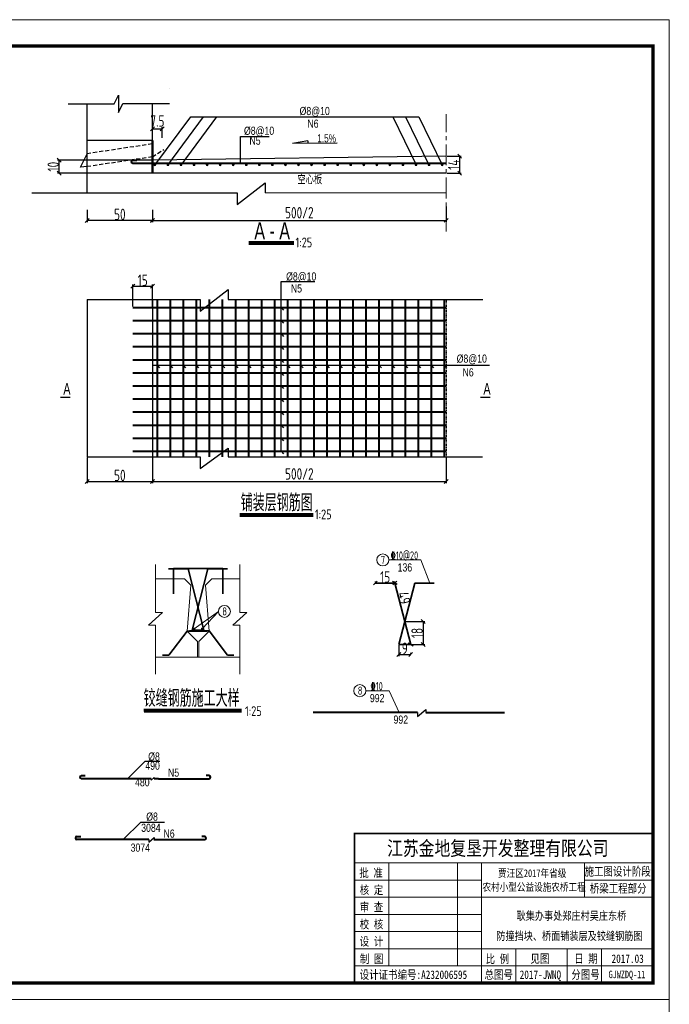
# Model space of a CAD drawing. Header units: inches. Extents: x 112594 to 193184, y 44995 to 116598.
# Tile 129 of 153: x 189072 to 191063, y 83871 to 86886. Entities that reach past the tile are written whole.
import ezdxf

# ---------------------------------------------------------------- set-up
doc = ezdxf.new("R2010")
doc.units = ezdxf.units.IN
doc.header["$MEASUREMENT"] = 0
for name, pattern in [('CENTER', [50.8, 31.75, -6.35, 6.35, -6.35]), ('DASHDOTX2', [2, 1, -0.5, 0, -0.5]), ('DASHEDX2', [38.1, 25.4, -12.7])]:
    doc.linetypes.add(name, pattern=pattern)
doc.layers.get('0').update_dxf_attribs({"lineweight": 15})
for name, color, linetype, lineweight in [('0中心线', 6, 'CENTER', 18), ('0指引线', 4, 'Continuous', 18), ('0文字', 6, 'Continuous', 18), ('0标注', 6, 'Continuous', 18), ('0细实线', 1, 'Continuous', 15), ('0钢筋', 3, 'Continuous', 35), ('2CSX', 1, 'Continuous', 40), ('BM1', 7, 'Continuous', 15), ('图层1粗实线', 2, 'Continuous', 50), ('图层1细实线', 3, 'Continuous', 25), ('图层1虚线', 7, 'DASHEDX2', 30), ('实线', 1, 'Continuous', 40), ('文字', 7, 'Continuous', 20), ('标准线', 2, 'Continuous', 20), ('粗线', 1, 'Continuous', 40)]:
    doc.layers.add(name, color=color, linetype=linetype, lineweight=lineweight)
for name, color, linetype in [('1', 7, 'Continuous'), ('LOCKUP', 7, 'Continuous'), ('TK', 7, 'Continuous'), ('尺寸', 7, 'Continuous'), ('轴线', 3, 'DASHDOTX2'), ('辅助', 7, 'Continuous'), ('配筋2', 2, 'Continuous')]:
    doc.layers.add(name, color=color, linetype=linetype)
doc.styles.add('hz-e', font='hztxt_e.shx', dxfattribs={"width": 0.75, "bigfont": 'hztxt.shx'})
doc.styles.add('HZTXT', font='tssdeng.shx', dxfattribs={"width": 0.75, "bigfont": 'hztxt.shx'})
doc.styles.add('TSSD_Dimension', font='Tssdeng.shx', dxfattribs={"width": 0.7, "bigfont": 'hztxt.shx'})
doc.styles.add('图框', font='SIMFANG.TTF', dxfattribs={"width": 0.8, "height": 4})
doc.dimstyles.new('副本STANDARD', dxfattribs={"dimtxt": 45, "dimasz": 7.5, "dimexe": 5, "dimexo": 2.5, "dimgap": 1, "dimtad": 1, "dimdec": 0, "dimzin": 1, "dimdsep": 46, "dimtxsty": 'HZTXT', "dimblk1": 'OBLIQUE', "dimblk2": 'OBLIQUE', "dimsah": 1, "dimcen": 10, "dimclrd": 4, "dimclre": 4, "dimclrt": 4, "dimadec": 0, "dimazin": 0, "dimtfac": 1, "dimtdec": 0, "dimtmove": 2, "dimatfit": 3, "dimldrblk": 'OBLIQUE', "dimfxl": 1, "dimtolj": 1, "dimtzin": 0, "dimarcsym": 0})

# ---------------------------------------------------------------- blocks, each defined once
blk = doc.blocks.new('gg')
at = {"layer": '粗线', "const_width": 1.2}
blk.add_lwpolyline([(0.6, 0, -1), (-0.6, 0, -1)], format="xyb", close=True, dxfattribs=at)
blk = doc.blocks.new('_Oblique')
at = {"color": 0, "linetype": 'ByBlock', "lineweight": -2}
blk.add_line((-0.5, -0.5), (0.5, 0.5), dxfattribs=at)
blk = doc.blocks.new('*D1500')
at = {"layer": '2CSX', "color": 4, "lineweight": -2}
for p, q in [((190161.9, 85163.2), (190161.9, 85165.7)), ((190161.9, 85160.7), (190221.9, 85160.7)), ((190221.9, 85163.2), (190221.9, 85165.7))]:
    blk.add_line(p, q, dxfattribs=at)
at = {"layer": '2CSX', "color": 4, "lineweight": -2, "xscale": 12, "yscale": 12, "zscale": 12, "rotation": 180}
blk.add_blockref('_Oblique', (190161.9, 85160.7), dxfattribs=at)
at = {"layer": '2CSX', "color": 4, "lineweight": -2, "xscale": 12, "yscale": 12, "zscale": 12}
blk.add_blockref('_Oblique', (190221.9, 85160.7), dxfattribs=at)
at = {"layer": '2CSX', "color": 4, "lineweight": -3, "insert": (190191.9, 85179.2), "char_height": 35, "attachment_point": 5, "style": 'HZTXT'}
blk.add_mtext('\\A1;15', dxfattribs=at)
blk = doc.blocks.new('*D1501')
at = {"layer": '2CSX', "color": 4, "lineweight": -2}
for p, q in [((190219.5, 85160.1), (190217, 85159.5)), ((190221.9, 85160.7), (190230.2, 85128.2)), ((190270.2, 84972.8), (190239, 85094)), ((190267.8, 84972.2), (190265.3, 84971.6))]:
    blk.add_line(p, q, dxfattribs=at)
at = {"layer": '2CSX', "color": 4, "lineweight": -2, "xscale": 12, "yscale": 12, "zscale": 12}
for p, rotation in [((190221.9, 85160.7), 104.4207731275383), ((190270.2, 84972.8), 284.4207731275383)]:
    blk.add_blockref('_Oblique', p, dxfattribs=dict(at, rotation=rotation))
at = {"layer": '2CSX', "color": 4, "lineweight": -3, "insert": (190249.5, 85115), "char_height": 35, "attachment_point": 5, "rotation": 284.4208, "style": 'HZTXT'}
blk.add_mtext('\\A1;49', dxfattribs=at)
blk = doc.blocks.new('*D1502')
at = {"layer": '2CSX', "color": 4, "lineweight": -2}
for p, q in [((190234.2, 84970.3), (190234.2, 84937.2)), ((190270.2, 84944.7), (190270.2, 84947.2)), ((190234.2, 84942.2), (190270.2, 84942.2))]:
    blk.add_line(p, q, dxfattribs=at)
at = {"layer": '2CSX', "color": 4, "lineweight": -2, "xscale": 12, "yscale": 12, "zscale": 12, "rotation": 180}
blk.add_blockref('_Oblique', (190234.2, 84942.2), dxfattribs=at)
at = {"layer": '2CSX', "color": 4, "lineweight": -2, "xscale": 12, "yscale": 12, "zscale": 12}
blk.add_blockref('_Oblique', (190270.2, 84942.2), dxfattribs=at)
at = {"layer": '2CSX', "color": 4, "lineweight": -3, "insert": (190252.2, 84960.7), "char_height": 35, "attachment_point": 5, "style": 'HZTXT'}
blk.add_mtext('\\A1;9', dxfattribs=at)
blk = doc.blocks.new('*D1503')
at = {"layer": '2CSX', "color": 4, "lineweight": -2}
for p, q in [((190254.7, 85042.8), (190313.3, 85042.8)), ((190308.3, 85042.8), (190308.3, 84972.8)), ((190254.7, 84972.8), (190313.3, 84972.8))]:
    blk.add_line(p, q, dxfattribs=at)
at = {"layer": '2CSX', "color": 4, "lineweight": -2, "xscale": 12, "yscale": 12, "zscale": 12}
for p, rotation in [((190308.3, 85042.8), 90), ((190308.3, 84972.8), 270)]:
    blk.add_blockref('_Oblique', p, dxfattribs=dict(at, rotation=rotation))
at = {"layer": '2CSX', "color": 4, "lineweight": -3, "insert": (190289.8, 85007.8), "char_height": 35, "attachment_point": 5, "rotation": 90, "style": 'HZTXT'}
blk.add_mtext('\\A1;18', dxfattribs=at)
blk = doc.blocks.new('*D1541')
at = {"layer": '2CSX', "color": 4, "lineweight": -2}
for p, q in [((189479, 86303.7), (189479, 86266.5)), ((190379, 86313.6), (190379, 86266.5)), ((189479, 86271.5), (190379, 86271.5))]:
    blk.add_line(p, q, dxfattribs=at)
at = {"layer": '2CSX', "color": 4, "lineweight": -2, "xscale": 12, "yscale": 12, "zscale": 12, "rotation": 180}
blk.add_blockref('_Oblique', (189479, 86271.5), dxfattribs=at)
at = {"layer": '2CSX', "color": 4, "lineweight": -2, "xscale": 12, "yscale": 12, "zscale": 12}
blk.add_blockref('_Oblique', (190379, 86271.5), dxfattribs=at)
at = {"layer": '2CSX', "color": 4, "lineweight": -3, "insert": (189929, 86294.7), "char_height": 35, "attachment_point": 5, "style": 'HZTXT'}
blk.add_mtext('\\A1;500/2', dxfattribs=at)
blk = doc.blocks.new('*D1542')
at = {"layer": '2CSX', "color": 4, "lineweight": -2}
for p, q in [((189279, 86303.7), (189279, 86266.3)), ((189479, 86303.7), (189479, 86266.3)), ((189479, 86271.3), (189279, 86271.3))]:
    blk.add_line(p, q, dxfattribs=at)
at = {"layer": '2CSX', "color": 4, "lineweight": -2, "xscale": 12, "yscale": 12, "zscale": 12, "rotation": 180}
blk.add_blockref('_Oblique', (189279, 86271.3), dxfattribs=at)
at = {"layer": '2CSX', "color": 4, "lineweight": -2, "xscale": 12, "yscale": 12, "zscale": 12}
blk.add_blockref('_Oblique', (189479, 86271.3), dxfattribs=at)
at = {"layer": '2CSX', "color": 4, "lineweight": -3, "insert": (189379, 86289.8), "char_height": 35, "attachment_point": 5, "style": 'HZTXT'}
blk.add_mtext('\\A1;50', dxfattribs=at)
blk = doc.blocks.new('*D1453')
at = {"layer": '2CSX', "color": 4, "lineweight": -2}
for p, q in [((189279, 85544.7), (189279, 85466.7)), ((189479, 85544.7), (189479, 85466.7)), ((189279, 85471.7), (189479, 85471.7))]:
    blk.add_line(p, q, dxfattribs=at)
at = {"layer": '2CSX', "color": 4, "lineweight": -2, "xscale": 12, "yscale": 12, "zscale": 12, "rotation": 180}
blk.add_blockref('_Oblique', (189279, 85471.7), dxfattribs=at)
at = {"layer": '2CSX', "color": 4, "lineweight": -2, "xscale": 12, "yscale": 12, "zscale": 12}
blk.add_blockref('_Oblique', (189479, 85471.7), dxfattribs=at)
at = {"layer": '2CSX', "color": 4, "lineweight": -3, "insert": (189379, 85490.2), "char_height": 35, "attachment_point": 5, "style": 'HZTXT'}
blk.add_mtext('\\A1;50', dxfattribs=at)
blk = doc.blocks.new('*D1454')
at = {"layer": '2CSX', "color": 4, "lineweight": -2}
for p, q in [((189479, 85544.7), (189479, 85466.7)), ((190379, 85544.4), (190379, 85466.7)), ((189479, 85471.7), (190379, 85471.7))]:
    blk.add_line(p, q, dxfattribs=at)
at = {"layer": '2CSX', "color": 4, "lineweight": -2, "xscale": 12, "yscale": 12, "zscale": 12, "rotation": 180}
blk.add_blockref('_Oblique', (189479, 85471.7), dxfattribs=at)
at = {"layer": '2CSX', "color": 4, "lineweight": -2, "xscale": 12, "yscale": 12, "zscale": 12}
blk.add_blockref('_Oblique', (190379, 85471.7), dxfattribs=at)
at = {"layer": '2CSX', "color": 4, "lineweight": -3, "insert": (189929, 85494.9), "char_height": 35, "attachment_point": 5, "style": 'HZTXT'}
blk.add_mtext('\\A1;500/2', dxfattribs=at)
blk = doc.blocks.new('*D1455')
at = {"layer": '2CSX', "color": 4, "lineweight": -2}
for p, q in [((189479, 86524.1), (189479, 86556.8)), ((189479, 86551.8), (189509, 86551.8)), ((189509, 86524.5), (189509, 86556.8))]:
    blk.add_line(p, q, dxfattribs=at)
at = {"layer": '2CSX', "color": 4, "lineweight": -2, "xscale": 12, "yscale": 12, "zscale": 12, "rotation": 180}
blk.add_blockref('_Oblique', (189479, 86551.8), dxfattribs=at)
at = {"layer": '2CSX', "color": 4, "lineweight": -2, "xscale": 12, "yscale": 12, "zscale": 12}
blk.add_blockref('_Oblique', (189509, 86551.8), dxfattribs=at)
at = {"layer": '2CSX', "color": 4, "lineweight": -3, "insert": (189494, 86575.8), "char_height": 35, "attachment_point": 5, "style": 'HZTXT'}
blk.add_mtext('\\A1;7.5', dxfattribs=at)
blk = doc.blocks.new('*D2058')
at = {"layer": '2CSX', "color": 4, "lineweight": -2}
for p, q in [((189419, 86007.2), (189419, 86074.6)), ((189419, 86069.6), (189479, 86069.6)), ((189479, 86007.2), (189479, 86074.6))]:
    blk.add_line(p, q, dxfattribs=at)
at = {"layer": '2CSX', "color": 4, "lineweight": -2, "xscale": 12, "yscale": 12, "zscale": 12, "rotation": 180}
blk.add_blockref('_Oblique', (189419, 86069.6), dxfattribs=at)
at = {"layer": '2CSX', "color": 4, "lineweight": -2, "xscale": 12, "yscale": 12, "zscale": 12}
blk.add_blockref('_Oblique', (189479, 86069.6), dxfattribs=at)
at = {"layer": '2CSX', "color": 4, "lineweight": -3, "insert": (189449, 86088.1), "char_height": 35, "attachment_point": 5, "style": 'HZTXT'}
blk.add_mtext('\\A1;15', dxfattribs=at)
blk = doc.blocks.new('*D2059')
at = {"layer": '2CSX', "color": 4, "lineweight": -2}
for p, q in [((189476.5, 86455.9), (189188.5, 86455.9)), ((189193.5, 86415.9), (189193.5, 86455.9)), ((189476.5, 86415.9), (189188.5, 86415.9))]:
    blk.add_line(p, q, dxfattribs=at)
at = {"layer": '2CSX', "color": 4, "lineweight": -2, "xscale": 12, "yscale": 12, "zscale": 12}
for p, rotation in [((189193.5, 86455.9), 90), ((189193.5, 86415.9), 270)]:
    blk.add_blockref('_Oblique', p, dxfattribs=dict(at, rotation=rotation))
at = {"layer": '2CSX', "color": 4, "lineweight": -3, "insert": (189175, 86435.9), "char_height": 35, "attachment_point": 5, "rotation": 90, "style": 'HZTXT'}
blk.add_mtext('\\A1;10', dxfattribs=at)
blk = doc.blocks.new('*D2060')
at = {"layer": '2CSX', "color": 4, "lineweight": -2}
for p, q in [((190381.5, 86467.9), (190425.3, 86467.9)), ((190420.3, 86415.9), (190420.3, 86467.9)), ((190381.5, 86415.9), (190425.3, 86415.9))]:
    blk.add_line(p, q, dxfattribs=at)
at = {"layer": '2CSX', "color": 4, "lineweight": -2, "xscale": 12, "yscale": 12, "zscale": 12}
for p, rotation in [((190420.3, 86467.9), 90), ((190420.3, 86415.9), 270)]:
    blk.add_blockref('_Oblique', p, dxfattribs=dict(at, rotation=rotation))
at = {"layer": '2CSX', "color": 4, "lineweight": -3, "insert": (190401.8, 86441.9), "char_height": 35, "attachment_point": 5, "rotation": 90, "style": 'HZTXT'}
blk.add_mtext('\\A1;14', dxfattribs=at)

msp = doc.modelspace()

# ---------------------------------------------------------------- hatches: boundary and pattern name
at = {"layer": '文字'}
for points in [[(189490.79187, 86441.62805, 1), (189482.07205, 86441.62805, 1)], [(189530.79187, 86441.62805, 1), (189522.07205, 86441.62805, 1)], [(189570.79187, 86441.62805, 1), (189562.07205, 86441.62805, 1)], [(189610.79187, 86441.62805, 1), (189602.07205, 86441.62805, 1)], [(189650.79187, 86441.62805, 1), (189642.07205, 86441.62805, 1)], [(189690.79187, 86441.62805, 1), (189682.07205, 86441.62805, 1)], [(189730.79187, 86441.62805, 1), (189722.07205, 86441.62805, 1)], [(189770.79187, 86441.62805, 1), (189762.07205, 86441.62805, 1)], [(189810.79187, 86441.62805, 1), (189802.07205, 86441.62805, 1)], [(189850.79187, 86441.62805, 1), (189842.07205, 86441.62805, 1)], [(189890.79187, 86441.62805, 1), (189882.07205, 86441.62805, 1)], [(189930.79187, 86441.62805, 1), (189922.07205, 86441.62805, 1)], [(189970.79187, 86441.62805, 1), (189962.07205, 86441.62805, 1)], [(190010.79187, 86441.62805, 1), (190002.07205, 86441.62805, 1)], [(190050.79187, 86441.62805, 1), (190042.07205, 86441.62805, 1)], [(190090.79187, 86441.62805, 1), (190082.07205, 86441.62805, 1)], [(190130.79187, 86441.62805, 1), (190122.07205, 86441.62805, 1)], [(190170.79187, 86441.62805, 1), (190162.07205, 86441.62805, 1)], [(190210.79187, 86441.62805, 1), (190202.07205, 86441.62805, 1)], [(190250.79187, 86441.62805, 1), (190242.07205, 86441.62805, 1)], [(190290.79187, 86441.62805, 1), (190282.07205, 86441.62805, 1)], [(190290.79187, 86441.62805, 1), (190282.07205, 86441.62805, 1)], [(190330.79187, 86441.62805, 1), (190322.07205, 86441.62805, 1)], [(190370.79187, 86441.62805, 1), (190362.07205, 86441.62805, 1)]]:
    msp.add_hatch(color=256, dxfattribs=at).paths.add_polyline_path(points)

# ---------------------------------------------------------------- linework, layer by layer
at = {"lineweight": 60}
for p, q in [((189774.2062, 86203.66422), (189912.35488, 86203.66422)), ((189746.59228, 85370.83342), (189971.83992, 85370.83342)), ((189452.85531, 84771.84645), (189751.63036, 84771.84645))]:
    msp.add_line(p, q, dxfattribs=at)
for points in [[(189774.2062, 86197.47553), (189912.35488, 86197.47553)], [(189747.04928, 85364.64472), (189971.83992, 85364.64472)], [(189453.31231, 84765.65775), (189751.63036, 84765.65775)]]:
    msp.add_lwpolyline(points)
at = {"const_width": 4}
for points in [[(189196.19639, 85729.62546), (189227.09831, 85729.62546)], [(190483.28808, 85729.62546), (190514.19, 85729.62546)]]:
    msp.add_lwpolyline(points, dxfattribs=at)
at = {"layer": '0中心线', "ltscale": 2}
msp.add_line((190378.95141, 86237.2202), (190378.95141, 86596.84996), dxfattribs=at)
at = {"layer": '0指引线'}
for p, q in [((190132.78018, 84831.07752), (190204.70122, 84831.07752)), ((190204.70122, 84831.07752), (190234.43515, 84763.87793))]:
    msp.add_line(p, q, dxfattribs=at)
for centre in [(190184.8375, 85231.31314), (189699.30626, 85073.88521), (190114.35496, 84831.07752)]:
    msp.add_circle(centre, 18.42522, dxfattribs=at)
at = {"layer": '0标注'}
for p, q in [((189488.05595, 85216.97228), (189488.05595, 85070.89787)), ((189746.5904, 85216.97228), (189746.5904, 85070.89787)), ((190203.26273, 85231.31314), (190301.70302, 85231.31314)), ((190301.70302, 85231.31314), (190329.29782, 85160.69588)), ((189466.42774, 85031.3222), (189509.68416, 85070.97669)), ((189488.05595, 85070.89787), (189509.59819, 85070.89787)), ((189606.64008, 85020.75343), (189680.88104, 85073.88521)), ((189636.81939, 85016.55948), (189618.81939, 85086.55948)), ((189680.88104, 85073.88521), (189631.32179, 85020.75343)), ((189724.96219, 85031.3222), (189768.21862, 85070.97669)), ((189746.5904, 85070.89787), (189768.13265, 85070.89787)), ((190270.19144, 84972.80825), (190252.19144, 85042.80825)), ((189466.34177, 85031.24339), (189488.05595, 85031.24339)), ((189488.05595, 85031.24339), (189488.05595, 84881.55001)), ((189724.87622, 85031.24339), (189746.5904, 85031.24339)), ((189746.5904, 85031.24339), (189746.5904, 84881.55001))]:
    msp.add_line(p, q, dxfattribs=at)
at = {"layer": '0细实线'}
for p, q in [((189576.99602, 85173.73437), (189488.05595, 85173.73437)), ((189596.99602, 85153.73437), (189576.99602, 85173.73437)), ((189660.99602, 85173.73437), (189640.99602, 85153.73437)), ((189746.5904, 85173.73437), (189660.99602, 85173.73437)), ((189584.99602, 85013.73437), (189596.99602, 85153.73437)), ((189652.99602, 85013.73437), (189640.99602, 85153.73437)), ((189616.99602, 84981.73437), (189584.99602, 85013.73437)), ((189620.99602, 84981.73437), (189652.99602, 85013.73437)), ((189616.99602, 84933.73437), (189616.99602, 84981.73437)), ((189620.99602, 84933.73437), (189620.99602, 84981.73437)), ((189616.99602, 84933.73437), (189488.05595, 84933.73437)), ((189616.99602, 84933.73437), (189620.99602, 84933.73437)), ((189746.5904, 84933.73437), (189620.99602, 84933.73437))]:
    msp.add_line(p, q, dxfattribs=at)
at = {"layer": '0钢筋'}
for p, q in [((189588.50543, 85204.44711), (189528.50543, 85204.44711)), ((189542.92532, 85205.44711), (189542.92532, 85127.62506)), ((189542.92532, 85205.44711), (189694.71346, 85205.44711)), ((189636.81939, 85016.55948), (189588.50543, 85204.44711)), ((189600.81939, 85016.55948), (189649.13335, 85204.44711)), ((189649.13335, 85204.44711), (189709.13335, 85204.44711)), ((189694.71346, 85205.44711), (189694.71346, 85127.62506)), ((190221.87748, 85160.69588), (190161.87748, 85160.69588)), ((190270.19144, 84972.80825), (190221.87748, 85160.69588)), ((190234.19144, 84972.80825), (190282.5054, 85160.69588)), ((190282.5054, 85160.69588), (190342.5054, 85160.69588)), ((189584.99602, 85013.73437), (189529.01843, 84939.47025)), ((189584.99602, 85013.73437), (189645.47622, 85013.73437)), ((189652.99602, 85014.73437), (189592.51582, 85014.73437)), ((189600.81939, 85016.55948), (189636.81939, 85016.55948)), ((189652.99602, 85014.73437), (189708.97361, 84939.47025)), ((190234.19144, 84972.80825), (190270.19144, 84972.80825)), ((189529.01843, 84939.47025), (189509.85611, 84939.47025)), ((189708.97361, 84939.47025), (189728.13593, 84939.47025))]:
    msp.add_line(p, q, dxfattribs=at)
at = {"layer": 'BM1', "linetype": 'Continuous'}
for p, q in [((191062.59813, 86885.98709), (186819.76981, 86885.98709)), ((191062.59813, 86885.98709), (191062.59813, 83885.68402)), ((191062.59813, 83885.68402), (186819.76981, 83885.68402)), ((191062.59813, 83885.68402), (186819.76981, 83885.68402)), ((191062.59813, 83885.68402), (191062.59813, 80885.38096))]:
    msp.add_line(p, q, dxfattribs=at)
at = {"layer": 'BM1', "color": 0, "linetype": 'Continuous'}
for p, q in [((191062.59813, 86855.68099), (191062.59813, 83885.68402)), ((191062.59813, 86855.68099), (191062.59813, 83885.68402)), ((191062.59813, 86855.68099), (191062.59813, 83885.68402)), ((191062.59813, 86855.68099), (191062.59813, 83885.68402)), ((191062.59813, 86855.68099), (191062.59813, 83885.68402)), ((190097.95863, 84393.75216), (191012.60324, 84393.75216)), ((190097.95863, 84393.75216), (190097.95863, 83935.67892)), ((190097.95863, 83935.67892), (190097.95863, 84393.75216)), ((190097.95863, 84303.63939), (191012.60324, 84303.63939)), ((190203.0902, 83988.2447), (190203.0902, 84303.63939)), ((190413.35332, 84303.63939), (190413.35332, 83988.2447)), ((190486.94542, 84303.63939), (190486.94542, 83935.67892)), ((190802.34011, 84198.50783), (190802.34011, 84303.63939)), ((190097.95863, 84251.07361), (190486.94542, 84251.07361)), ((190802.34011, 84251.07361), (191012.60324, 84251.07361)), ((190097.95863, 84198.50783), (191012.60324, 84198.50783)), ((190097.95863, 84145.94205), (190486.94542, 84145.94205)), ((190097.95863, 84093.37627), (190486.94542, 84093.37627)), ((190097.95863, 84040.81049), (191012.60324, 84040.81049)), ((190592.07698, 84040.81049), (190592.07698, 83935.67892)), ((190749.77433, 84040.81049), (190749.77433, 83935.67892)), ((190854.90589, 84040.81049), (190854.90589, 83988.2447)), ((190854.90589, 83935.67892), (190854.90589, 84040.81049)), ((190097.95863, 83988.2447), (191012.60324, 83988.2447))]:
    msp.add_line(p, q, dxfattribs=at)
at = {"layer": 'BM1', "color": 0, "linetype": 'Continuous', "const_width": 9.99898}
msp.add_lwpolyline([(186987.61391, 83935.67892), (186987.61391, 86805.6861), (191012.60324, 86805.6861), (191012.60324, 83935.67892)], close=True, dxfattribs=at)
at = {"layer": 'BM1', "color": 0, "linetype": 'Continuous', "const_width": 5.25658}
msp.add_lwpolyline([(191012.60324, 84393.75216), (190097.95863, 84393.75216), (190097.95863, 83935.67892)], dxfattribs=at)
at = {"layer": 'LOCKUP'}
msp.add_line((189478.95141, 86415.88286), (189471.61503, 86415.88286), dxfattribs=at)
at = {"layer": '图层1粗实线', "color": 3, "ltscale": 0.5}
msp.add_line((189478.95141, 86515.88286), (189478.95141, 86415.88286), dxfattribs=at)
at = {"layer": '图层1细实线', "ltscale": 0.5}
for p, q in [((189954.52104, 86514.96756), (189907.84487, 86506.92358)), ((189954.52104, 86514.96756), (189954.52104, 86507.01148)), ((190045.06314, 86507.37785), (189907.84487, 86506.92358))]:
    msp.add_line(p, q, dxfattribs=at)
at = {"layer": '图层1虚线', "ltscale": 0.5}
for p, q in [((189478.66291, 86505.49948), (189278.66291, 86475.49948)), ((189478.95141, 86465.88286), (189513.39064, 86488.34205)), ((189478.95141, 86465.88286), (189278.95141, 86435.88286))]:
    msp.add_line(p, q, dxfattribs=at)
at = {"layer": '实线', "ltscale": 0.5}
for p, q in [((189418.95141, 86455.41654), (189430.61297, 86455.41654)), ((190378.95141, 86445.88286), (189418.95141, 86445.88286)), ((189418.95141, 86004.69321), (190378.95141, 86004.69321)), ((189492.95956, 86029.55541), (189492.95956, 85547.21276)), ((189532.95956, 86029.55541), (189532.95956, 85547.21276)), ((189572.95956, 86029.55541), (189572.95956, 85547.21276)), ((189612.95956, 86029.55541), (189612.95956, 85547.21276)), ((189652.95956, 86029.55541), (189652.95956, 85547.21276)), ((189692.95956, 86029.55541), (189692.95956, 85547.21276)), ((189732.95956, 86029.55541), (189732.95956, 85547.21276)), ((189772.95956, 86029.55541), (189772.95956, 85547.21276)), ((189812.95956, 86029.55541), (189812.95956, 85547.21276)), ((189852.95956, 86029.55541), (189852.95956, 85547.21276)), ((189892.95956, 86029.55541), (189892.95956, 85547.21276)), ((189932.95956, 86029.55541), (189932.95956, 85547.21276)), ((189972.95956, 86029.55541), (189972.95956, 85547.21276)), ((190012.95956, 86029.55541), (190012.95956, 85547.21276)), ((190052.95956, 86029.55541), (190052.95956, 85547.21276)), ((190092.95956, 86029.55541), (190092.95956, 85547.21276)), ((190132.95956, 86029.55541), (190132.95956, 85547.21276)), ((190172.95956, 86029.55541), (190172.95956, 85547.21276)), ((190212.95956, 86029.55541), (190212.95956, 85547.21276)), ((190252.95956, 86029.55541), (190252.95956, 85547.21276)), ((190292.95956, 86029.55541), (190292.95956, 85547.21276)), ((190332.95956, 86029.55541), (190332.95956, 85547.21276)), ((190332.95956, 86029.55541), (190332.95956, 85547.21276)), ((190372.95956, 86029.55541), (190372.95956, 85547.21276)), ((190372.95956, 86029.55541), (190372.95956, 85547.21276)), ((189418.95141, 85964.69321), (190378.95141, 85964.69321)), ((189418.95141, 85924.69321), (190378.95141, 85924.69321)), ((189418.95141, 85884.69321), (190378.95141, 85884.69321)), ((189418.95141, 85844.69321), (190378.95141, 85844.69321)), ((189418.95141, 85804.69321), (190378.95141, 85804.69321)), ((189418.95141, 85764.69321), (190378.95141, 85764.69321)), ((189418.95141, 85724.69321), (190378.95141, 85724.69321)), ((189418.95141, 85684.69321), (190378.95141, 85684.69321)), ((189418.95141, 85644.69321), (190378.95141, 85644.69321)), ((189418.95141, 85604.69321), (190378.95141, 85604.69321)), ((189418.95141, 85564.69321), (190378.95141, 85564.69321)), ((189261.46944, 84570.94157), (189273.131, 84570.94157)), ((189474.73278, 84561.40789), (189261.46944, 84561.40789)), ((189497.02043, 84561.40789), (189484.70733, 84561.40789)), ((189497.02043, 84561.40789), (189652.05359, 84561.40789)), ((189652.05359, 84570.94157), (189643.57597, 84570.94157)), ((189247.76061, 84384.36501), (189259.42217, 84384.36501)), ((189467.63053, 84374.83133), (189247.76061, 84374.83133)), ((189483.31159, 84374.83133), (189638.34475, 84374.83133)), ((189638.34475, 84384.36501), (189629.86714, 84384.36501))]:
    msp.add_line(p, q, dxfattribs=at)
at = {"layer": '实线'}
for p, q in [((190291.19819, 84763.87793), (189971.30318, 84763.87793)), ((190316.49884, 84763.87793), (190557.1794, 84763.87793))]:
    msp.add_line(p, q, dxfattribs=at)
at = {"layer": '实线', "ltscale": 0.5}
for centre, start, end in [((189418.95141, 86450.6497), 90, 270), ((189261.46944, 84566.17473), 90, 270), ((189652.05359, 84566.17473), 270, 90), ((189247.76061, 84379.59817), 90, 270), ((189638.34475, 84379.59817), 270, 90)]:
    msp.add_arc(centre, 4.76684, start, end, dxfattribs=at)
at = {"layer": '尺寸', "color": 2, "ltscale": 0.5}
for p, q in [((189486.42172, 86440.22253), (189596.05849, 86588.28243)), ((189525.87295, 86440.22253), (189635.50972, 86588.28243)), ((189566.92265, 86440.22253), (189676.55942, 86588.28243)), ((189596.05849, 86588.28243), (190295.19981, 86588.28243)), ((190215.20334, 86588.28243), (190286.95917, 86441.70626)), ((190254.11296, 86588.28243), (190325.86879, 86441.70626)), ((190295.19981, 86588.28243), (190366.95564, 86441.70626)), ((189478.95141, 86515.88286), (189278.95141, 86515.88286)), ((189278.95141, 86355.88286), (189278.95141, 86515.88286)), ((189748.2888, 86445.88286), (189748.2888, 86528.61447)), ((189748.2888, 86528.61447), (189836.31594, 86528.61447)), ((189258.73618, 86434.84073), (189278.66291, 86475.49948)), ((190378.95141, 86467.88286), (189478.95141, 86455.88286)), ((189278.95141, 86435.88286), (189258.73618, 86434.84073)), ((190378.95141, 86415.88286), (189278.95141, 86415.88286)), ((189738.41119, 86320.36983), (189824.44205, 86386.31984)), ((189824.44205, 86386.31984), (189824.31144, 86355.79614)), ((189109.11391, 86356.09858), (189738.41119, 86356.09858)), ((189738.41119, 86356.09858), (189738.41119, 86320.36983)), ((189824.31404, 86356.40279), (190378.95141, 86355.79614)), ((189873.27132, 85564.69321), (189873.27132, 86083.77198)), ((189873.27132, 86083.77198), (189976.25384, 86083.77198)), ((189625.05386, 85993.82666), (189711.08472, 86059.77666)), ((189711.08472, 86059.77666), (189710.95412, 86029.25296)), ((189278.95141, 86029.55541), (189625.05386, 86029.55541)), ((189278.95141, 86029.55541), (189278.95141, 85547.21276)), ((189478.95141, 86029.55541), (189478.95141, 85547.21276)), ((189625.05386, 86029.55541), (189625.05386, 85993.82666)), ((189710.95412, 86029.25296), (190490.71161, 86029.25296)), ((189873.27132, 86004.69321), (189880.56943, 85996.14312)), ((189873.27132, 85964.69321), (189880.56943, 85956.14312)), ((189873.27132, 85924.69321), (189880.56943, 85916.14312)), ((189873.27132, 85884.69321), (189880.56943, 85876.14312)), ((189478.95141, 85828.30443), (190512.07787, 85828.30443)), ((189492.95956, 85828.30443), (189500.25767, 85819.75435)), ((189532.95956, 85828.30443), (189540.25767, 85819.75435)), ((189572.95956, 85828.30443), (189580.25767, 85819.75435)), ((189612.95956, 85828.30443), (189620.25767, 85819.75435)), ((189652.95956, 85828.30443), (189660.25767, 85819.75435)), ((189692.95956, 85828.30443), (189700.25767, 85819.75435)), ((189732.95956, 85828.30443), (189740.25767, 85819.75435)), ((189772.95956, 85828.30443), (189780.25767, 85819.75435)), ((189812.95956, 85828.30443), (189820.25767, 85819.75435)), ((189852.95956, 85828.30443), (189860.25767, 85819.75435)), ((189873.27132, 85844.69321), (189880.56943, 85836.14312)), ((189892.95956, 85828.30443), (189900.25767, 85819.75435)), ((189932.95956, 85828.30443), (189940.25767, 85819.75435)), ((189972.95956, 85828.30443), (189980.25767, 85819.75435)), ((190012.95956, 85828.30443), (190020.25767, 85819.75435)), ((190052.95956, 85828.30443), (190060.25767, 85819.75435)), ((190092.95956, 85828.30443), (190100.25767, 85819.75435)), ((190132.95956, 85828.30443), (190140.25767, 85819.75435)), ((190172.95956, 85828.30443), (190180.25767, 85819.75435)), ((190212.95956, 85828.30443), (190220.25767, 85819.75435)), ((190252.95956, 85828.30443), (190260.25767, 85819.75435)), ((190292.95956, 85828.30443), (190300.25767, 85819.75435)), ((190332.95956, 85828.30443), (190340.25767, 85819.75435)), ((190332.95956, 85828.30443), (190340.25767, 85819.75435)), ((190372.95956, 85828.30443), (190380.25767, 85819.75435)), ((190372.95956, 85828.30443), (190380.25767, 85819.75435)), ((189873.27132, 85804.69321), (189880.56943, 85796.14312)), ((189873.27132, 85764.69321), (189880.56943, 85756.14312)), ((189873.27132, 85724.69321), (189880.56943, 85716.14312)), ((189873.27132, 85684.69321), (189880.56943, 85676.14312)), ((189873.27132, 85644.69321), (189880.56943, 85636.14312)), ((189873.27132, 85604.69321), (189880.56943, 85596.14312)), ((189625.05386, 85511.48401), (189711.08472, 85573.97694)), ((189711.08472, 85573.97694), (189710.95412, 85546.91032)), ((189873.27132, 85564.69321), (189880.56943, 85556.14312)), ((189278.95141, 85547.21276), (189625.05386, 85547.21276)), ((189625.05386, 85547.21276), (189625.05386, 85511.48401)), ((189710.95412, 85546.91032), (190489.80003, 85546.91032)), ((189402.96467, 84561.40789), (189456.9631, 84615.06383)), ((189456.9631, 84615.06383), (189501.69908, 84615.06383)), ((189474.73278, 84561.40789), (189474.87058, 84556.78507)), ((189474.87058, 84556.78507), (189484.70733, 84565.0906)), ((189484.70733, 84565.0906), (189484.70733, 84561.40789)), ((189389.25584, 84374.83133), (189443.25427, 84428.48727)), ((189443.25427, 84428.48727), (189516.12953, 84428.48727)), ((189467.63053, 84366.82835), (189484.49763, 84381.08777)), ((189467.63053, 84374.83133), (189467.63053, 84366.82835)), ((189484.49763, 84381.08777), (189484.49763, 84374.83133))]:
    msp.add_line(p, q, dxfattribs=at)
at = {"layer": '尺寸', "color": 2, "ltscale": 40}
for p, q in [((190291.19819, 84751.87345), (190316.49884, 84773.26259)), ((190316.49884, 84773.26259), (190316.49884, 84763.87793)), ((190291.19819, 84763.87793), (190291.19819, 84751.87345))]:
    msp.add_line(p, q, dxfattribs=at)
at = {"layer": '轴线', "ltscale": 0.5}
msp.add_line((190378.95141, 86029.25296), (190378.95141, 85546.91032), dxfattribs=at)
at = {"layer": '辅助', "ltscale": 0.1}
for p, q in [((189531.15611, 86676.27932), (189531.15611, 86676.27932)), ((189361.74958, 86628.57019), (189374.74503, 86655.00472)), ((189374.74503, 86655.00472), (189375.20987, 86602.13608)), ((189221.11949, 86628.57019), (189361.74958, 86628.57019)), ((189278.95141, 86515.88286), (189278.95141, 86628.57019)), ((189375.20987, 86602.13608), (189388.66928, 86629.03443)), ((189388.66928, 86629.03443), (189531.15611, 86629.03443)), ((189478.95141, 86515.88286), (189478.95141, 86629.03443))]:
    msp.add_line(p, q, dxfattribs=at)

# ---------------------------------------------------------------- block references
at = {"layer": '0钢筋', "xscale": 3, "yscale": 3, "zscale": 3}
for p in [(189606.64008, 85020.75343), (189631.32179, 85020.75343)]:
    msp.add_blockref('gg', p, dxfattribs=at)

# ---------------------------------------------------------------- texts
for s, height, style, width, p in [('A - A', 52.5, 'hz-e', 0.7, (189791.15492, 86213.32277)), ('1:25', 30, 'HZTXT', 0.8, (189917.2737, 86188.75844)), ('铺装层钢筋图', 52.5, 'hz-e', 0.7, (189749.32633, 85380.49196)), ('1:25', 30, 'HZTXT', 0.8, (189976.66389, 85355.92764)), ('铰缝钢筋施工大样', 52.5, 'hz-e', 0.7, (189451.97282, 84781.50499)), ('1:25', 30, 'HZTXT', 0.8, (189762.61002, 84753.51714))]:
    msp.add_text(s, height=height, dxfattribs=dict(style=style, width=width)).set_placement(p)
at = {"layer": '0文字', "width": 0.8}
for s, style, p in [('%%c8@10', 'hz-e', (189929.7644, 86593.8722)), ('N6', 'hz-e', (189953.63248, 86555.13229)), ('%%c8@10', 'hz-e', (189759.39882, 86533.36101)), ('N5', 'hz-e', (189776.06892, 86502.99952)), ('%%c8@10', 'hz-e', (189888.48727, 86087.11466)), ('N5', 'hz-e', (189902.98777, 86050.45894)), ('%%c8@10', 'hz-e', (190411.09827, 85835.5446)), ('N6', 'hz-e', (190429.01998, 85793.46902)), ('7', 'HZTXT', (190178.47207, 85218.89221)), ('136', 'hz-e', (190230.08848, 85196.02896)), ('8', 'HZTXT', (189692.94082, 85061.46428)), ('8', 'HZTXT', (190107.98953, 84818.65659)), ('992', 'hz-e', (190145.16282, 84795.79334)), ('992', 'hz-e', (190217.58539, 84729.98289)), ('490', 'hz-e', (189457.12582, 84588.78556)), ('%%c8', 'hz-e', (189465.87678, 84616.86117)), ('N5', 'hz-e', (189526.48091, 84567.50528)), ('480', 'hz-e', (189425.65758, 84538.08263)), ('%%c8', 'hz-e', (189459.89642, 84432.85959)), ('3084', 'hz-e', (189444.47612, 84398.6441)), ('N6', 'hz-e', (189512.77208, 84380.92872)), ('3074', 'hz-e', (189411.94874, 84337.90203))]:
    msp.add_text(s, height=25, dxfattribs=dict(at, style=style)).set_placement(p)
at = {"layer": '0文字', "char_height": 25, "width": 337.4914958, "attachment_point": 1, "style": 'hz-e'}
for s, insert in [('1.5%', (189984.10925, 86535.33916)), ('空心板', (189923.13435, 86407.386))]:
    msp.add_mtext(s, dxfattribs=dict(at, insert=insert))
at = {"layer": '1', "color": 7, "linetype": 'Continuous', "style": '图框', "width": 0.8}
for s, height, p in [('江苏金地复垦开发整理有限公司 ', 44.4121037, (190197.76621, 84326.23919)), ('批 准', 25.907061, (190112.67809, 84259.97204)), ('贾汪区2017年省级', 23.551873, (190537.65843, 84260.30638)), ('核 定', 25.907061, (190114.00093, 84207.67817)), ('农村小型公益设施农桥工程', 23.5518732, (190489.93589, 84217.69853)), ('审 查', 25.907061, (190114.00093, 84155.11239)), ('校 核', 25.907061, (190114.00093, 84102.54661)), ('设 计', 25.907061, (190114.00093, 84049.98083)), ('制 图', 25.907061, (190114.3419, 83996.68747)), ('比 例', 25.907061, (190499.76223, 83996.40958)), ('见图', 25.907061, (190637.0829, 83997.33178)), ('日 期', 25.907061, (190771.07338, 83997.33178)), ('2017.03', 25.907061, (190885.6647, 83997.33178)), ('设计证书编号:A232006595 ', 25.9070605, (190114.01754, 83948.2087)), ('总图号', 25.907061, (190496.35768, 83948.36211)), ('2017-JWNQ', 25.907061, (190604.1059, 83948.36211)), ('分图号', 25.907061, (190762.36398, 83948.36211))]:
    msp.add_text(s, height=height, dxfattribs=at).set_placement(p)
at = {"layer": '1', "color": 7, "linetype": 'Continuous', "char_height": 25.907061, "width": 215.1817481, "attachment_point": 5, "style": '图框'}
for s, insert in [('施工图设计阶段', (190904.34317, 84275.82282)), ('桥梁工程部分', (190905.86207, 84223.73433))]:
    msp.add_mtext(s, dxfattribs=dict(at, insert=insert))
at = {"layer": 'BM1', "color": 0, "linetype": 'Continuous', "style": '图框', "width": 0.8}
msp.add_text('GJWZDQ-11', height=23, dxfattribs=at).set_placement((190876.46966, 83950.58361))
at = {"layer": 'TK', "lineweight": 0, "style": '图框', "width": 0.8}
for s, p in [('耿集办事处郑庄村吴庄东桥', (190594.79956, 84128.95394)), ('防撞挡块、桥面铺装层及铰缝钢筋图', (190532.50794, 84067.29839))]:
    msp.add_text(s, height=24.9938437, dxfattribs=at).set_placement(p)
at = {"layer": '标准线', "style": 'hz-e', "width": 0.7}
for p in [(189205.96458, 85738.047), (190493.05627, 85738.047)]:
    msp.add_text('A', height=35, dxfattribs=at).set_placement(p)
at = {"layer": '配筋2', "color": 2, "style": 'TSSD_Dimension', "width": 0.75}
for s, p in [('%%13210@20', (190208.79886, 85232.55428)), ('%%13210', (190147.04512, 84832.31866))]:
    msp.add_text(s, height=25, rotation=0.00001699, dxfattribs=at).set_placement(p)

# ---------------------------------------------------------------- dimensions: what is measured, and where the dimension line sits
at = {"layer": '2CSX', "lineweight": -3}
for base, p1, p2, text, picture, middle in [((189508.95141, 86551.75359), (189478.95141, 86521.62366), (189508.95141, 86522.02366), '7.5', '*D1455', (189493.95141, 86575.75359)), ((189278.95141, 86271.28231), (189478.95141, 86306.24674), (189278.95141, 86306.24674), '50', '*D1542', (189378.95141, 86289.78231)), ((190378.95141, 86271.48718), (189478.95141, 86306.24674), (190378.95141, 86316.06286), '500/2', '*D1541', (189928.95141, 86294.69872)), ((189478.95141, 85471.67135), (189278.95141, 85547.21276), (189478.95141, 85547.21276), '50', '*D1453', (189378.95141, 85490.17135)), ((190378.95141, 85471.67135), (189478.95141, 85547.21276), (190378.95141, 85546.91032), '500/2', '*D1454', (189928.95141, 85494.88289))]:
    dim = msp.add_linear_dim(base=base, p1=p1, p2=p2, text=text, dimstyle='副本STANDARD', override={"dimtxt": 35, "dimasz": 12, "dimlfac": 0.25}, dxfattribs=at)
    dim.commit()
    dim.dimension.update_dxf_attribs({"geometry": picture, "text_midpoint": middle})
for base, p1, p2, picture, middle in [((189193.53153, 86455.88286), (189478.95141, 86415.88286), (189478.95141, 86455.88286), '*D2059', (189175.03153, 86435.88286)), ((190308.2900991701, 84972.8082495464), (190252.1914401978, 85042.8082495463), (190252.1914401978, 84972.8082495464), '*D1503', (190289.7900991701, 85007.8082495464))]:
    dim = msp.add_linear_dim(base=base, p1=p1, p2=p2, angle=90, dimstyle='副本STANDARD', override={"dimtxt": 35, "dimasz": 12, "dimlfac": 0.25}, dxfattribs=at)
    dim.commit()
    dim.dimension.update_dxf_attribs({"geometry": picture, "text_midpoint": middle})
dim = msp.add_linear_dim(base=(190420.28914, 86467.88286), p1=(190378.95141, 86415.88286), p2=(190378.95141, 86467.88286), angle=90, text='14', dimstyle='副本STANDARD', override={"dimtxt": 35, "dimasz": 12, "dimlfac": 0.25}, dxfattribs=at)
dim.commit()
dim.dimension.update_dxf_attribs({"geometry": '*D2060', "text_midpoint": (190401.78914, 86441.88286)})
for base, p1, p2, picture, middle in [((189478.95141, 86069.60473), (189418.95141, 86004.69321), (189478.95141, 86004.69321), '*D2058', (189448.95141, 86088.10473)), ((190221.87748, 85160.69588), (190161.87748, 85160.69588), (190221.87748, 85160.69588), '*D1500', (190191.87748, 85179.19588)), ((190270.19144, 84942.2039), (190234.19144, 84972.80825), (190270.19144, 84942.2039), '*D1502', (190252.19144, 84960.7039))]:
    dim = msp.add_linear_dim(base=base, p1=p1, p2=p2, dimstyle='副本STANDARD', override={"dimtxt": 35, "dimasz": 12, "dimlfac": 0.25}, dxfattribs=at)
    dim.commit()
    dim.dimension.update_dxf_attribs({"geometry": picture, "text_midpoint": middle})
dim = msp.add_linear_dim(base=(190270.19144, 84972.80825), p1=(190221.87748, 85160.69588), p2=(190270.19144, 84972.80825), angle=284.42077313, dimstyle='副本STANDARD', override={"dimtxt": 35, "dimasz": 12, "dimlfac": 0.25}, dxfattribs=at)
dim.commit()
dim.dimension.update_dxf_attribs({"geometry": '*D1501', "text_midpoint": (190249.54361, 85114.96534), "dimtype": 161})

doc.saveas('drawing.dxf')
